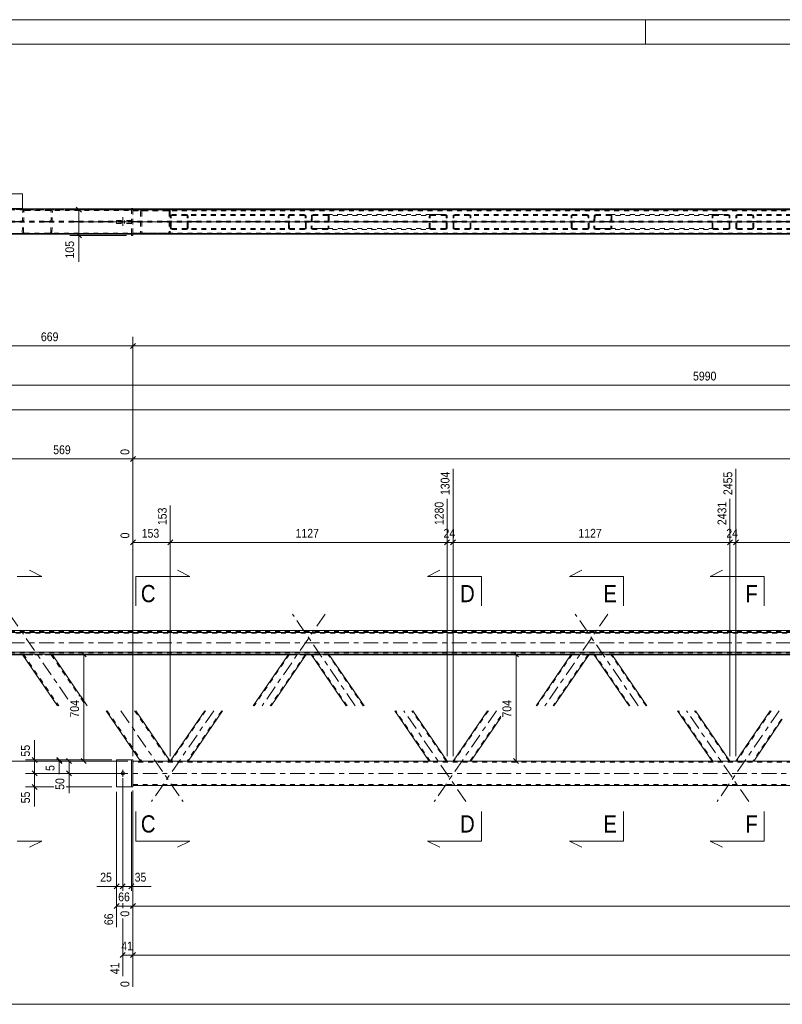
# Model space of a CAD drawing. Header units: millimetres. Extents: x 0 to 914, y 0 to 420.
# Tile 4 of 10: x 157 to 312, y 220 to 420. Entities that reach past the tile are written whole.
import ezdxf

# ---------------------------------------------------------------- set-up
doc = ezdxf.new("R2010")
doc.units = ezdxf.units.MM
for name, pattern in [('XKITLINE00', [0]), ('XKITLINE01', [4, 1, -1, 1, -1]), ('XKITLINE02', [4, 2, -2]), ('XKITLINE03', [6, 3, -1, 1, -1])]:
    doc.linetypes.add(name, pattern=pattern)
for name, color, linetype, lineweight in [('Arkusz rysunku', 3, 'Continuous', 0), ('Element', 2, 'Continuous', 0), ('Przekrój', 7, 'Continuous', 0), ('Wymiar', 4, 'Continuous', 0), ('Znak elementu', 2, 'Continuous', 0), ('Śruba', 3, 'Continuous', 0)]:
    doc.layers.add(name, color=color, linetype=linetype, lineweight=lineweight)
doc.styles.add('ARIAL', font='ARIAL.TTF')

msp = doc.modelspace()

# ---------------------------------------------------------------- linework, layer by layer
at = {"layer": 'Arkusz rysunku', "linetype": 'XKITLINE00', "lineweight": 0}
for p, q in [((914, 420), (0, 420)), ((284, 415), (284, 420)), ((909, 415), (5, 415))]:
    msp.add_line(p, q, dxfattribs=at)
at = {"layer": 'Element', "linetype": 'XKITLINE00', "lineweight": 0}
for p, q in [((146.58, 381.48), (744.78, 381.48)), ((179.32, 381.58), (179.62, 381.58)), ((179.32, 381.58), (179.32, 381.48)), ((179.62, 381.58), (179.62, 381.48)), ((146.58, 376.48), (744.78, 376.48)), ((146.58, 376.47), (744.78, 376.47)), ((744.78, 376.34), (146.58, 376.34)), ((146.58, 376.33), (744.78, 376.33)), ((179.32, 376.33), (179.32, 376.08)), ((179.32, 376.08), (179.62, 376.08)), ((179.62, 376.08), (179.62, 376.33)), ((146.58, 295.67), (744.78, 295.67)), ((146.58, 295.27), (744.78, 295.27)), ((146.58, 291.27), (744.78, 291.27)), ((728.69, 290.87), (146.58, 290.87)), ((146.58, 290.71), (157.2, 290.71)), ((164.28, 280.36), (157.1, 290.86)), ((157.1, 290.86), (157.13, 290.86)), ((157.13, 290.86), (157.23, 290.87)), ((157.23, 290.87), (157.39, 290.87)), ((157.39, 290.87), (157.57, 290.87)), ((162.66, 290.87), (162.85, 290.87)), ((162.85, 290.87), (163.01, 290.87)), ((163.01, 290.87), (163.11, 290.86)), ((163.11, 290.86), (163.15, 290.86)), ((163.25, 290.73), (163.15, 290.86)), ((168.99, 282.34), (163.25, 290.73)), ((163.25, 290.73), (163.25, 290.73)), ((211.22, 290.71), (163.25, 290.71)), ((211.3, 290.83), (204.13, 280.36)), ((214.93, 290.83), (207.76, 280.36)), ((211.3, 290.83), (211.33, 290.83)), ((211.33, 290.83), (211.41, 290.84)), ((211.41, 290.84), (211.53, 290.84)), ((211.53, 290.84), (211.67, 290.84)), ((211.67, 290.84), (214.57, 290.84)), ((214.57, 290.84), (214.71, 290.84)), ((214.71, 290.84), (214.83, 290.84)), ((214.83, 290.84), (214.91, 290.83)), ((215.98, 290.71), (214.85, 290.71)), ((214.91, 290.83), (214.93, 290.83)), ((223.06, 280.36), (215.9, 290.83)), ((215.9, 290.83), (215.92, 290.83)), ((215.92, 290.83), (216, 290.84)), ((216, 290.84), (216.12, 290.84)), ((216.12, 290.84), (216.25, 290.84)), ((216.25, 290.84), (219.16, 290.84)), ((219.16, 290.84), (219.3, 290.84)), ((219.3, 290.84), (219.42, 290.84)), ((219.42, 290.84), (219.5, 290.83)), ((219.5, 290.83), (219.53, 290.83)), ((226.7, 280.36), (219.53, 290.83)), ((268.78, 290.71), (219.61, 290.71)), ((268.86, 290.83), (261.7, 280.36)), ((272.5, 290.83), (265.33, 280.36)), ((268.86, 290.83), (268.89, 290.83)), ((268.89, 290.83), (268.97, 290.84)), ((268.97, 290.84), (269.09, 290.84)), ((269.09, 290.84), (269.23, 290.84)), ((269.23, 290.84), (272.14, 290.84)), ((272.14, 290.84), (272.28, 290.84)), ((272.28, 290.84), (272.4, 290.84)), ((272.4, 290.84), (272.47, 290.83)), ((273.54, 290.71), (272.42, 290.71)), ((272.47, 290.83), (272.5, 290.83)), ((280.63, 280.36), (273.46, 290.83)), ((273.46, 290.83), (273.49, 290.83)), ((273.49, 290.83), (273.56, 290.84)), ((273.56, 290.84), (273.68, 290.84)), ((273.68, 290.84), (273.82, 290.84)), ((273.82, 290.84), (276.73, 290.84)), ((276.73, 290.84), (276.87, 290.84)), ((276.87, 290.84), (276.99, 290.84)), ((276.99, 290.84), (277.07, 290.83)), ((277.07, 290.83), (277.1, 290.83)), ((284.26, 280.36), (277.1, 290.83)), ((326.35, 290.71), (277.18, 290.71)), ((170.34, 280.36), (169.02, 282.29)), ((181.18, 269.11), (174.16, 279.36)), ((187.24, 269.11), (180.22, 279.36)), ((194.25, 279.36), (187.24, 269.11)), ((197.88, 279.36), (190.87, 269.11)), ((239.96, 269.11), (232.94, 279.36)), ((243.59, 269.11), (236.58, 279.36)), ((251.82, 279.36), (244.8, 269.11)), ((297.52, 269.11), (290.51, 279.36)), ((301.16, 269.11), (294.14, 279.36)), ((309.38, 279.36), (302.37, 269.11)), ((254.5, 277.97), (248.44, 269.11)), ((311.82, 277.61), (306, 269.11)), ((176.32, 263.86), (176.32, 269.36)), ((176.32, 269.36), (179.32, 269.36)), ((179.32, 263.86), (179.32, 269.36)), ((179.32, 269.36), (179.62, 269.36)), ((179.62, 269.36), (179.62, 263.86)), ((181.18, 269.11), (179.62, 269.11)), ((187.09, 269.11), (181.18, 269.11)), ((187.2, 269.11), (187.09, 269.11)), ((187.23, 269.11), (187.2, 269.11)), ((704.12, 269.11), (187.23, 269.11)), ((179.32, 263.86), (176.32, 263.86)), ((179.62, 263.86), (179.32, 263.86)), ((179.62, 264.11), (711.73, 264.11))]:
    msp.add_line(p, q, dxfattribs=at)
at = {"layer": 'Element', "linetype": 'XKITLINE01', "lineweight": 0}
for p, q in [((146.58, 381.47), (744.78, 381.47)), ((744.78, 381.34), (146.58, 381.34)), ((146.58, 381.33), (744.78, 381.33)), ((157.1, 376.74), (157.19, 380.94)), ((157.23, 381.1), (157.19, 380.94)), ((157.34, 381.23), (157.23, 381.1)), ((157.5, 381.31), (157.34, 381.23)), ((157.34, 376.74), (157.43, 380.94)), ((157.43, 380.94), (157.45, 381.02)), ((157.45, 381.02), (157.5, 381.08)), ((157.68, 381.34), (157.5, 381.31)), ((157.5, 381.08), (157.58, 381.13)), ((157.58, 381.13), (157.68, 381.14)), ((162.77, 381.34), (157.68, 381.34)), ((186.75, 381.13), (157.68, 381.14)), ((157.68, 381.14), (162.77, 381.14)), ((186.75, 381.33), (162.77, 381.34)), ((162.96, 381.31), (162.77, 381.34)), ((162.77, 381.14), (162.86, 381.13)), ((162.86, 381.13), (162.94, 381.08)), ((162.91, 376.74), (163, 380.94)), ((162.94, 381.08), (162.99, 381.02)), ((163.11, 381.22), (162.96, 381.31)), ((162.99, 381.02), (163, 380.94)), ((163.21, 381.09), (163.11, 381.22)), ((163.15, 376.74), (163.25, 380.94)), ((163.25, 380.94), (163.21, 381.09)), ((179.32, 381.48), (179.32, 376.33)), ((179.62, 381.48), (179.62, 376.33)), ((179.62, 376.33), (179.62, 381.33)), ((179.62, 381.33), (711.73, 381.33)), ((179.62, 381.13), (711.73, 381.13)), ((181.18, 380.93), (181.21, 381.09)), ((181.18, 380.93), (181.18, 376.73)), ((181.44, 381.01), (181.42, 380.93)), ((181.42, 380.93), (181.42, 376.73)), ((181.49, 381.08), (181.44, 381.01)), ((181.48, 381.3), (181.66, 381.33)), ((181.57, 381.12), (181.49, 381.08)), ((181.66, 381.13), (181.57, 381.12)), ((186.75, 381.33), (186.94, 381.3)), ((186.84, 381.12), (186.75, 381.13)), ((186.92, 381.07), (186.84, 381.12)), ((186.98, 381.01), (186.92, 381.07)), ((186.99, 380.93), (186.98, 381.01)), ((186.99, 380.93), (186.99, 376.73)), ((187.2, 381.09), (187.24, 380.93)), ((187.24, 380.93), (187.23, 376.73)), ((146.58, 378.99), (744.78, 378.99)), ((146.58, 378.82), (744.78, 378.82)), ((179.32, 379.13), (176.32, 379.13)), ((176.32, 379.13), (176.32, 378.53)), ((179.32, 379.13), (179.32, 378.53)), ((187.24, 380.03), (187.26, 380.15)), ((187.24, 377.63), (187.24, 380.03)), ((187.26, 380.15), (187.34, 380.24)), ((187.34, 380.24), (187.46, 380.31)), ((187.43, 380.09), (187.42, 380.03)), ((187.42, 377.63), (187.42, 380.03)), ((187.47, 380.14), (187.43, 380.09)), ((187.46, 380.31), (187.6, 380.33)), ((187.53, 380.17), (187.47, 380.14)), ((187.6, 380.18), (187.53, 380.17)), ((214.51, 380.33), (187.6, 380.33)), ((214.51, 380.18), (187.6, 380.18)), ((190.51, 380.33), (190.65, 380.31)), ((190.58, 380.17), (190.51, 380.18)), ((190.64, 380.14), (190.58, 380.17)), ((190.67, 380.09), (190.64, 380.14)), ((190.65, 380.31), (190.76, 380.24)), ((190.69, 380.03), (190.67, 380.09)), ((190.69, 377.63), (190.69, 380.03)), ((190.76, 380.24), (190.84, 380.15)), ((190.84, 380.15), (190.87, 380.03)), ((190.87, 377.63), (190.87, 380.03)), ((211.27, 380.15), (211.24, 380.03)), ((211.3, 377.63), (211.24, 380.03)), ((211.35, 380.24), (211.27, 380.15)), ((211.46, 380.31), (211.35, 380.24)), ((211.43, 380.03), (211.44, 380.09)), ((211.48, 377.63), (211.43, 380.03)), ((211.44, 380.09), (211.48, 380.14)), ((211.6, 380.33), (211.46, 380.31)), ((211.48, 380.14), (211.54, 380.17)), ((211.54, 380.17), (211.6, 380.18)), ((214.65, 380.31), (214.51, 380.33)), ((214.51, 380.18), (214.58, 380.17)), ((214.58, 380.17), (214.64, 380.14)), ((214.64, 380.14), (214.68, 380.09)), ((214.77, 380.24), (214.65, 380.31)), ((214.68, 380.09), (214.7, 380.03)), ((214.75, 377.63), (214.7, 380.03)), ((214.85, 380.15), (214.77, 380.24)), ((214.88, 380.03), (214.85, 380.15)), ((214.93, 377.63), (214.88, 380.03)), ((215.95, 380.03), (215.9, 377.63)), ((215.98, 380.15), (215.95, 380.03)), ((216.06, 380.24), (215.98, 380.15)), ((216.18, 380.31), (216.06, 380.24)), ((216.13, 380.03), (216.08, 377.63)), ((216.13, 380.03), (216.15, 380.09)), ((216.15, 380.09), (216.19, 380.14)), ((216.32, 380.33), (216.18, 380.31)), ((216.19, 380.14), (216.25, 380.17)), ((216.25, 380.17), (216.32, 380.18)), ((216.32, 380.33), (219.23, 380.33)), ((216.32, 380.18), (240.32, 380.18)), ((216.32, 380.18), (219.22, 380.18)), ((219.22, 380.18), (219.29, 380.17)), ((219.23, 380.33), (243.23, 380.33)), ((219.37, 380.31), (219.23, 380.33)), ((219.29, 380.17), (219.35, 380.14)), ((219.35, 380.14), (219.39, 380.09)), ((219.4, 380.03), (219.35, 377.63)), ((219.48, 380.24), (219.37, 380.31)), ((219.39, 380.09), (219.4, 380.03)), ((219.56, 380.15), (219.48, 380.24)), ((219.58, 380.03), (219.53, 377.63)), ((219.58, 380.03), (219.56, 380.15)), ((239.96, 380.03), (239.99, 380.15)), ((239.96, 377.63), (239.96, 380.03)), ((239.99, 380.15), (240.06, 380.24)), ((240.06, 380.24), (240.18, 380.31)), ((240.15, 380.09), (240.14, 380.03)), ((240.14, 377.63), (240.14, 380.03)), ((240.19, 380.14), (240.15, 380.09)), ((240.18, 380.31), (240.32, 380.33)), ((240.25, 380.17), (240.19, 380.14)), ((240.32, 380.18), (240.25, 380.17)), ((240.32, 380.33), (243.23, 380.33)), ((240.32, 380.18), (243.23, 380.18)), ((243.23, 380.33), (243.37, 380.31)), ((243.3, 380.17), (243.23, 380.18)), ((243.36, 380.14), (243.3, 380.17)), ((243.4, 380.09), (243.36, 380.14)), ((243.37, 380.31), (243.49, 380.24)), ((243.41, 380.03), (243.4, 380.09)), ((243.41, 377.63), (243.41, 380.03)), ((243.49, 380.24), (243.57, 380.15)), ((243.57, 380.15), (243.59, 380.03)), ((243.59, 377.63), (243.59, 380.03)), ((244.8, 380.03), (244.83, 380.15)), ((244.8, 377.63), (244.8, 380.03)), ((244.83, 380.15), (244.91, 380.24)), ((244.91, 380.24), (245.03, 380.31)), ((245, 380.09), (244.98, 380.03)), ((244.98, 377.63), (244.98, 380.03)), ((245.04, 380.14), (245, 380.09)), ((245.03, 380.31), (245.16, 380.33)), ((245.09, 380.17), (245.04, 380.14)), ((245.16, 380.18), (245.09, 380.17)), ((272.08, 380.33), (245.16, 380.33)), ((272.08, 380.18), (245.16, 380.18)), ((248.07, 380.33), (248.21, 380.31)), ((248.14, 380.17), (248.07, 380.18)), ((248.2, 380.14), (248.14, 380.17)), ((248.24, 380.09), (248.2, 380.14)), ((248.21, 380.31), (248.33, 380.24)), ((248.25, 380.03), (248.24, 380.09)), ((248.25, 377.63), (248.25, 380.03)), ((248.33, 380.24), (248.41, 380.15)), ((248.41, 380.15), (248.44, 380.03)), ((248.44, 377.63), (248.44, 380.03)), ((268.84, 380.15), (268.81, 380.03)), ((268.86, 377.63), (268.81, 380.03)), ((268.91, 380.24), (268.84, 380.15)), ((269.03, 380.31), (268.91, 380.24)), ((268.99, 380.03), (269, 380.09)), ((269.04, 377.63), (268.99, 380.03)), ((269, 380.09), (269.04, 380.14)), ((269.17, 380.33), (269.03, 380.31)), ((269.04, 380.14), (269.1, 380.17)), ((269.1, 380.17), (269.17, 380.18)), ((272.22, 380.31), (272.08, 380.33)), ((272.08, 380.18), (272.15, 380.17)), ((272.15, 380.17), (272.21, 380.14)), ((272.21, 380.14), (272.25, 380.09)), ((272.33, 380.24), (272.22, 380.31)), ((272.25, 380.09), (272.26, 380.03)), ((272.32, 377.63), (272.26, 380.03)), ((272.42, 380.15), (272.33, 380.24)), ((272.45, 380.03), (272.42, 380.15)), ((272.5, 377.63), (272.45, 380.03)), ((273.51, 380.03), (273.46, 377.63)), ((273.54, 380.15), (273.51, 380.03)), ((273.63, 380.24), (273.54, 380.15)), ((273.74, 380.31), (273.63, 380.24)), ((273.7, 380.03), (273.64, 377.63)), ((273.7, 380.03), (273.71, 380.09)), ((273.71, 380.09), (273.75, 380.14)), ((273.88, 380.33), (273.74, 380.31)), ((273.75, 380.14), (273.81, 380.17)), ((273.81, 380.17), (273.88, 380.18)), ((273.88, 380.33), (276.79, 380.33)), ((273.88, 380.18), (297.89, 380.18)), ((273.88, 380.18), (276.79, 380.18)), ((276.79, 380.33), (300.8, 380.33)), ((276.93, 380.31), (276.79, 380.33)), ((276.79, 380.18), (276.86, 380.17)), ((276.86, 380.17), (276.92, 380.14)), ((276.92, 380.14), (276.96, 380.09)), ((276.97, 380.03), (276.92, 377.63)), ((277.05, 380.24), (276.93, 380.31)), ((276.96, 380.09), (276.97, 380.03)), ((277.12, 380.15), (277.05, 380.24)), ((277.15, 380.03), (277.1, 377.63)), ((277.15, 380.03), (277.12, 380.15)), ((297.52, 380.03), (297.55, 380.15)), ((297.52, 377.63), (297.52, 380.03)), ((297.55, 380.15), (297.63, 380.24)), ((297.63, 380.24), (297.75, 380.31)), ((297.72, 380.09), (297.71, 380.03)), ((297.71, 377.63), (297.71, 380.03)), ((297.76, 380.14), (297.72, 380.09)), ((297.75, 380.31), (297.89, 380.33)), ((297.82, 380.17), (297.76, 380.14)), ((297.89, 380.18), (297.82, 380.17)), ((297.89, 380.33), (300.8, 380.33)), ((297.89, 380.18), (300.8, 380.18)), ((300.8, 380.33), (300.93, 380.31)), ((300.87, 380.17), (300.8, 380.18)), ((300.92, 380.14), (300.87, 380.17)), ((300.96, 380.09), (300.92, 380.14)), ((300.93, 380.31), (301.05, 380.24)), ((300.98, 380.03), (300.96, 380.09)), ((300.98, 377.63), (300.98, 380.03)), ((301.05, 380.24), (301.13, 380.15)), ((301.13, 380.15), (301.16, 380.03)), ((301.16, 377.63), (301.16, 380.03)), ((302.37, 380.03), (302.39, 380.15)), ((302.37, 377.63), (302.37, 380.03)), ((302.39, 380.15), (302.47, 380.24)), ((302.47, 380.24), (302.59, 380.31)), ((302.56, 380.09), (302.55, 380.03)), ((302.55, 377.63), (302.55, 380.03)), ((302.6, 380.14), (302.56, 380.09)), ((302.59, 380.31), (302.73, 380.33)), ((302.66, 380.17), (302.6, 380.14)), ((302.73, 380.18), (302.66, 380.17)), ((329.64, 380.33), (302.73, 380.33)), ((329.64, 380.18), (302.73, 380.18)), ((305.64, 380.33), (305.78, 380.31)), ((305.71, 380.17), (305.64, 380.18)), ((305.77, 380.14), (305.71, 380.17)), ((305.81, 380.09), (305.77, 380.14)), ((305.78, 380.31), (305.9, 380.24)), ((305.82, 380.03), (305.81, 380.09)), ((305.82, 377.63), (305.82, 380.03)), ((305.9, 380.24), (305.97, 380.15)), ((305.97, 380.15), (306, 380.03)), ((306, 377.63), (306, 380.03)), ((157.13, 376.59), (157.1, 376.74)), ((157.36, 376.67), (157.34, 376.74)), ((162.91, 376.74), (162.89, 376.66)), ((163.11, 376.59), (163.15, 376.74)), ((179.32, 378.53), (176.32, 378.53)), ((179.32, 378.74), (179.32, 378.53)), ((187.26, 377.52), (187.24, 377.63)), ((187.34, 377.42), (187.26, 377.52)), ((187.46, 377.36), (187.34, 377.42)), ((187.42, 377.63), (187.43, 377.57)), ((187.43, 377.57), (187.47, 377.53)), ((187.6, 377.33), (187.46, 377.36)), ((187.47, 377.53), (187.53, 377.49)), ((187.53, 377.49), (187.6, 377.48)), ((214.57, 377.48), (187.6, 377.48)), ((214.57, 377.33), (187.6, 377.33)), ((190.51, 377.48), (190.58, 377.49)), ((190.65, 377.36), (190.51, 377.33)), ((190.58, 377.49), (190.64, 377.53)), ((190.64, 377.53), (190.67, 377.57)), ((190.76, 377.42), (190.65, 377.36)), ((190.67, 377.57), (190.69, 377.63)), ((190.84, 377.52), (190.76, 377.42)), ((190.87, 377.63), (190.84, 377.52)), ((211.3, 377.63), (211.33, 377.52)), ((211.33, 377.52), (211.41, 377.42)), ((211.41, 377.42), (211.53, 377.36)), ((211.49, 377.57), (211.48, 377.63)), ((211.53, 377.53), (211.49, 377.57)), ((211.59, 377.49), (211.53, 377.53)), ((211.53, 377.36), (211.67, 377.33)), ((211.66, 377.48), (211.59, 377.49)), ((214.64, 377.49), (214.57, 377.48)), ((214.57, 377.33), (214.71, 377.36)), ((214.7, 377.53), (214.64, 377.49)), ((214.74, 377.57), (214.7, 377.53)), ((214.71, 377.36), (214.83, 377.42)), ((214.75, 377.63), (214.74, 377.57)), ((214.83, 377.42), (214.91, 377.52)), ((214.91, 377.52), (214.93, 377.63)), ((215.9, 377.63), (215.92, 377.52)), ((215.92, 377.52), (216, 377.42)), ((216, 377.42), (216.12, 377.36)), ((216.09, 377.58), (216.08, 377.63)), ((216.13, 377.53), (216.09, 377.58)), ((216.12, 377.36), (216.25, 377.33)), ((216.19, 377.49), (216.13, 377.53)), ((216.26, 377.48), (216.19, 377.49)), ((219.16, 377.33), (216.25, 377.33)), ((240.32, 377.48), (216.26, 377.48)), ((216.26, 377.48), (219.17, 377.48)), ((219.16, 377.33), (219.3, 377.36)), ((243.23, 377.33), (219.16, 377.33)), ((219.23, 377.49), (219.17, 377.48)), ((219.29, 377.53), (219.23, 377.49)), ((219.34, 377.58), (219.29, 377.53)), ((219.3, 377.36), (219.42, 377.42)), ((219.35, 377.63), (219.34, 377.58)), ((219.42, 377.42), (219.5, 377.52)), ((219.5, 377.52), (219.53, 377.63)), ((239.99, 377.52), (239.96, 377.63)), ((240.06, 377.42), (239.99, 377.52)), ((240.18, 377.36), (240.06, 377.42)), ((240.14, 377.63), (240.15, 377.57)), ((240.15, 377.57), (240.19, 377.53)), ((240.32, 377.33), (240.18, 377.36)), ((240.19, 377.53), (240.25, 377.49)), ((240.25, 377.49), (240.32, 377.48)), ((243.23, 377.48), (240.32, 377.48)), ((240.32, 377.33), (243.23, 377.33)), ((243.23, 377.48), (243.3, 377.49)), ((243.37, 377.36), (243.23, 377.33)), ((243.3, 377.49), (243.36, 377.53)), ((243.36, 377.53), (243.4, 377.57)), ((243.49, 377.42), (243.37, 377.36)), ((243.4, 377.57), (243.41, 377.63)), ((243.57, 377.52), (243.49, 377.42)), ((243.59, 377.63), (243.57, 377.52)), ((244.83, 377.52), (244.8, 377.63)), ((244.91, 377.42), (244.83, 377.52)), ((245.03, 377.36), (244.91, 377.42)), ((244.98, 377.63), (245, 377.57)), ((245, 377.57), (245.04, 377.53)), ((245.16, 377.33), (245.03, 377.36)), ((245.04, 377.53), (245.09, 377.49)), ((245.09, 377.49), (245.16, 377.48)), ((272.14, 377.48), (245.16, 377.48)), ((272.14, 377.33), (245.16, 377.33)), ((248.07, 377.48), (248.14, 377.49)), ((248.21, 377.36), (248.07, 377.33)), ((248.14, 377.49), (248.2, 377.53)), ((248.2, 377.53), (248.24, 377.57)), ((248.33, 377.42), (248.21, 377.36)), ((248.24, 377.57), (248.25, 377.63)), ((248.41, 377.52), (248.33, 377.42)), ((248.44, 377.63), (248.41, 377.52)), ((268.86, 377.63), (268.89, 377.52)), ((268.89, 377.52), (268.97, 377.42)), ((268.97, 377.42), (269.09, 377.36)), ((269.06, 377.57), (269.04, 377.63)), ((269.1, 377.53), (269.06, 377.57)), ((269.09, 377.36), (269.23, 377.33)), ((269.16, 377.49), (269.1, 377.53)), ((269.23, 377.48), (269.16, 377.49)), ((272.21, 377.49), (272.14, 377.48)), ((272.14, 377.33), (272.28, 377.36)), ((272.26, 377.53), (272.21, 377.49)), ((272.3, 377.57), (272.26, 377.53)), ((272.28, 377.36), (272.4, 377.42)), ((272.32, 377.63), (272.3, 377.57)), ((272.4, 377.42), (272.47, 377.52)), ((272.47, 377.52), (272.5, 377.63)), ((273.46, 377.63), (273.49, 377.52)), ((273.49, 377.52), (273.56, 377.42)), ((273.56, 377.42), (273.68, 377.36)), ((273.66, 377.58), (273.64, 377.63)), ((273.7, 377.53), (273.66, 377.58)), ((273.68, 377.36), (273.82, 377.33)), ((273.75, 377.49), (273.7, 377.53)), ((273.82, 377.48), (273.75, 377.49)), ((297.89, 377.48), (273.82, 377.48)), ((273.82, 377.48), (276.73, 377.48)), ((276.73, 377.33), (273.82, 377.33)), ((276.8, 377.49), (276.73, 377.48)), ((276.73, 377.33), (276.87, 377.36)), ((300.8, 377.33), (276.73, 377.33)), ((276.86, 377.53), (276.8, 377.49)), ((276.9, 377.58), (276.86, 377.53)), ((276.87, 377.36), (276.99, 377.42)), ((276.92, 377.63), (276.9, 377.58)), ((276.99, 377.42), (277.07, 377.52)), ((277.07, 377.52), (277.1, 377.63)), ((297.55, 377.52), (297.52, 377.63)), ((297.63, 377.42), (297.55, 377.52)), ((297.75, 377.36), (297.63, 377.42)), ((297.71, 377.63), (297.72, 377.57)), ((297.72, 377.57), (297.76, 377.53)), ((297.89, 377.33), (297.75, 377.36)), ((297.76, 377.53), (297.82, 377.49)), ((297.82, 377.49), (297.89, 377.48)), ((300.8, 377.48), (297.89, 377.48)), ((297.89, 377.33), (300.8, 377.33)), ((300.8, 377.48), (300.87, 377.49)), ((300.93, 377.36), (300.8, 377.33)), ((300.87, 377.49), (300.92, 377.53)), ((300.92, 377.53), (300.96, 377.57)), ((301.05, 377.42), (300.93, 377.36)), ((300.96, 377.57), (300.98, 377.63)), ((301.13, 377.52), (301.05, 377.42)), ((301.16, 377.63), (301.13, 377.52)), ((302.39, 377.52), (302.37, 377.63)), ((302.47, 377.42), (302.39, 377.52)), ((302.59, 377.36), (302.47, 377.42)), ((302.55, 377.63), (302.56, 377.57)), ((302.56, 377.57), (302.6, 377.53)), ((302.73, 377.33), (302.59, 377.36)), ((302.6, 377.53), (302.66, 377.49)), ((302.66, 377.49), (302.73, 377.48)), ((329.7, 377.48), (302.73, 377.48)), ((329.71, 377.33), (302.73, 377.33)), ((305.64, 377.48), (305.71, 377.49)), ((305.78, 377.36), (305.64, 377.33)), ((305.71, 377.49), (305.77, 377.53)), ((305.77, 377.53), (305.81, 377.57)), ((305.9, 377.42), (305.78, 377.36)), ((305.81, 377.57), (305.82, 377.63)), ((305.97, 377.52), (305.9, 377.42)), ((306, 377.63), (305.97, 377.52)), ((157.21, 376.48), (157.13, 376.59)), ((157.23, 376.46), (157.21, 376.48)), ((157.23, 376.46), (157.39, 376.37)), ((157.41, 376.6), (157.36, 376.67)), ((157.39, 376.37), (157.57, 376.34)), ((157.48, 376.56), (157.41, 376.6)), ((157.58, 376.54), (157.48, 376.56)), ((157.57, 376.34), (186.75, 376.33)), ((157.58, 376.54), (186.75, 376.53)), ((162.66, 376.34), (162.68, 376.34)), ((162.76, 376.56), (162.67, 376.54)), ((162.68, 376.34), (162.85, 376.37)), ((162.84, 376.6), (162.76, 376.56)), ((162.89, 376.66), (162.84, 376.6)), ((162.85, 376.37), (163.01, 376.46)), ((163.01, 376.46), (163.03, 376.48)), ((163.03, 376.48), (163.11, 376.59)), ((711.73, 376.53), (179.62, 376.53)), ((711.73, 376.33), (179.62, 376.33)), ((181.21, 376.58), (181.18, 376.73)), ((181.42, 376.73), (181.44, 376.66)), ((181.44, 376.66), (181.49, 376.59)), ((181.66, 376.33), (181.47, 376.36)), ((181.49, 376.59), (181.57, 376.55)), ((181.57, 376.55), (181.66, 376.53)), ((186.75, 376.53), (186.84, 376.55)), ((186.82, 376.34), (186.75, 376.33)), ((186.94, 376.36), (186.82, 376.34)), ((186.84, 376.55), (186.92, 376.59)), ((186.92, 376.59), (186.97, 376.66)), ((186.97, 376.66), (186.99, 376.73)), ((187.23, 376.73), (187.2, 376.58)), ((146.58, 295.51), (744.78, 295.51)), ((744.78, 295.17), (146.58, 295.17)), ((744.78, 295.11), (146.58, 295.11)), ((146.58, 291.21), (744.78, 291.21)), ((146.58, 291.11), (744.78, 291.11)), ((157.1, 290.86), (157.19, 290.73)), ((157.19, 290.73), (157.23, 290.72)), ((163.25, 290.71), (157.2, 290.71)), ((157.34, 290.72), (157.23, 290.72)), ((157.23, 290.72), (157.23, 290.72)), ((157.34, 290.86), (164.52, 280.36)), ((157.43, 290.73), (157.34, 290.86)), ((157.34, 290.86), (157.36, 290.86)), ((157.5, 290.71), (157.34, 290.72)), ((157.36, 290.86), (157.39, 290.86)), ((157.39, 290.86), (157.41, 290.86)), ((157.48, 290.86), (157.41, 290.86)), ((157.43, 290.73), (157.45, 290.72)), ((157.45, 290.72), (157.49, 290.72)), ((157.58, 290.86), (157.48, 290.86)), ((157.49, 290.72), (157.5, 290.72)), ((157.5, 290.72), (157.58, 290.72)), ((157.68, 290.71), (157.5, 290.71)), ((157.57, 290.87), (162.66, 290.87)), ((157.58, 290.86), (162.67, 290.86)), ((157.58, 290.72), (157.68, 290.72)), ((157.68, 290.72), (162.77, 290.72)), ((157.68, 290.71), (162.77, 290.71)), ((162.76, 290.86), (162.67, 290.86)), ((162.84, 290.86), (162.76, 290.86)), ((162.77, 290.72), (162.86, 290.72)), ((162.96, 290.71), (162.77, 290.71)), ((162.84, 290.86), (162.85, 290.86)), ((162.85, 290.86), (162.89, 290.86)), ((162.86, 290.72), (162.94, 290.72)), ((162.89, 290.86), (162.91, 290.86)), ((163, 290.73), (162.91, 290.86)), ((162.94, 290.72), (162.95, 290.72)), ((162.95, 290.72), (162.99, 290.72)), ((163.11, 290.72), (162.96, 290.71)), ((162.99, 290.72), (163, 290.73)), ((163, 290.73), (168.75, 282.34)), ((163.21, 290.72), (163.11, 290.72)), ((163.21, 290.72), (163.25, 290.73)), ((211.48, 290.83), (204.31, 280.36)), ((214.75, 290.83), (207.58, 280.36)), ((214.85, 290.71), (211.22, 290.71)), ((211.27, 290.75), (211.24, 290.75)), ((211.35, 290.75), (211.27, 290.75)), ((211.46, 290.75), (211.35, 290.75)), ((211.43, 290.75), (211.44, 290.75)), ((211.44, 290.75), (211.47, 290.75)), ((211.6, 290.74), (211.46, 290.75)), ((211.47, 290.75), (211.48, 290.75)), ((211.48, 290.83), (211.49, 290.83)), ((211.48, 290.75), (211.54, 290.75)), ((211.49, 290.83), (211.52, 290.83)), ((211.52, 290.83), (211.53, 290.83)), ((211.59, 290.83), (211.53, 290.83)), ((211.54, 290.75), (211.6, 290.75)), ((211.66, 290.83), (211.59, 290.83)), ((211.6, 290.75), (214.51, 290.75)), ((211.6, 290.74), (214.51, 290.74)), ((211.66, 290.83), (214.57, 290.83)), ((214.51, 290.75), (214.58, 290.75)), ((214.65, 290.75), (214.51, 290.74)), ((214.64, 290.83), (214.57, 290.83)), ((214.58, 290.75), (214.64, 290.75)), ((214.7, 290.83), (214.64, 290.83)), ((214.64, 290.75), (214.65, 290.75)), ((214.65, 290.75), (214.68, 290.75)), ((214.65, 290.75), (214.69, 290.75)), ((214.68, 290.75), (214.7, 290.75)), ((214.69, 290.75), (214.77, 290.75)), ((214.7, 290.83), (214.71, 290.83)), ((214.71, 290.83), (214.74, 290.83)), ((214.74, 290.83), (214.75, 290.83)), ((214.85, 290.75), (214.77, 290.75)), ((214.88, 290.75), (214.85, 290.75)), ((215.9, 290.83), (215.95, 290.75)), ((215.98, 290.75), (215.95, 290.75)), ((216.06, 290.75), (215.98, 290.75)), ((219.61, 290.71), (215.98, 290.71)), ((216.18, 290.75), (216.06, 290.75)), ((216.13, 290.75), (216.08, 290.83)), ((216.08, 290.83), (216.09, 290.83)), ((216.09, 290.83), (216.12, 290.83)), ((216.12, 290.83), (216.13, 290.83)), ((216.19, 290.83), (216.13, 290.83)), ((223.25, 280.36), (216.13, 290.75)), ((216.13, 290.75), (216.15, 290.75)), ((216.15, 290.75), (216.17, 290.75)), ((216.17, 290.75), (216.19, 290.75)), ((216.32, 290.74), (216.18, 290.75)), ((216.26, 290.83), (216.19, 290.83)), ((216.19, 290.75), (216.25, 290.75)), ((216.25, 290.75), (216.32, 290.75)), ((216.26, 290.83), (219.17, 290.83)), ((216.32, 290.75), (219.22, 290.75)), ((216.32, 290.74), (219.23, 290.74)), ((219.23, 290.83), (219.17, 290.83)), ((219.22, 290.75), (219.29, 290.75)), ((219.29, 290.83), (219.23, 290.83)), ((219.37, 290.75), (219.23, 290.74)), ((219.29, 290.83), (219.31, 290.83)), ((219.29, 290.75), (219.35, 290.75)), ((219.31, 290.83), (219.34, 290.83)), ((219.34, 290.83), (219.35, 290.83)), ((219.4, 290.75), (219.35, 290.83)), ((219.35, 290.75), (219.36, 290.75)), ((219.36, 290.75), (219.39, 290.75)), ((219.37, 290.75), (219.41, 290.75)), ((219.39, 290.75), (219.4, 290.75)), ((226.52, 280.36), (219.4, 290.75)), ((219.41, 290.75), (219.48, 290.75)), ((219.56, 290.75), (219.48, 290.75)), ((219.53, 290.83), (219.58, 290.75)), ((219.58, 290.75), (219.56, 290.75)), ((269.04, 290.83), (261.88, 280.36)), ((272.32, 290.83), (265.15, 280.36)), ((272.42, 290.71), (268.78, 290.71)), ((268.84, 290.75), (268.81, 290.75)), ((268.91, 290.75), (268.84, 290.75)), ((269.03, 290.75), (268.91, 290.75)), ((268.99, 290.75), (269, 290.75)), ((269, 290.75), (269.03, 290.75)), ((269.03, 290.75), (269.04, 290.75)), ((269.17, 290.74), (269.03, 290.75)), ((269.04, 290.83), (269.06, 290.83)), ((269.04, 290.75), (269.1, 290.75)), ((269.06, 290.83), (269.09, 290.83)), ((269.09, 290.83), (269.1, 290.83)), ((269.16, 290.83), (269.1, 290.83)), ((269.1, 290.75), (269.17, 290.75)), ((269.23, 290.83), (269.16, 290.83)), ((269.17, 290.75), (272.08, 290.75)), ((269.17, 290.74), (272.08, 290.74)), ((269.23, 290.83), (272.14, 290.83)), ((272.08, 290.75), (272.15, 290.75)), ((272.22, 290.75), (272.08, 290.74)), ((272.21, 290.83), (272.14, 290.83)), ((272.15, 290.75), (272.21, 290.75)), ((272.26, 290.83), (272.21, 290.83)), ((272.21, 290.75), (272.22, 290.75)), ((272.22, 290.75), (272.25, 290.75)), ((272.22, 290.75), (272.26, 290.75)), ((272.25, 290.75), (272.26, 290.75)), ((272.26, 290.83), (272.27, 290.83)), ((272.26, 290.75), (272.33, 290.75)), ((272.27, 290.83), (272.3, 290.83)), ((272.3, 290.83), (272.32, 290.83)), ((272.42, 290.75), (272.33, 290.75)), ((272.45, 290.75), (272.42, 290.75)), ((273.46, 290.83), (273.51, 290.75)), ((273.54, 290.75), (273.51, 290.75)), ((273.63, 290.75), (273.54, 290.75)), ((277.18, 290.71), (273.54, 290.71)), ((273.74, 290.75), (273.63, 290.75)), ((273.7, 290.75), (273.64, 290.83)), ((273.64, 290.83), (273.66, 290.83)), ((273.66, 290.83), (273.69, 290.83)), ((273.69, 290.83), (273.7, 290.83)), ((273.75, 290.83), (273.7, 290.83)), ((280.81, 280.36), (273.7, 290.75)), ((273.7, 290.75), (273.71, 290.75)), ((273.71, 290.75), (273.74, 290.75)), ((273.74, 290.75), (273.75, 290.75)), ((273.88, 290.74), (273.74, 290.75)), ((273.82, 290.83), (273.75, 290.83)), ((273.75, 290.75), (273.81, 290.75)), ((273.81, 290.75), (273.88, 290.75)), ((273.82, 290.83), (276.73, 290.83)), ((273.88, 290.75), (276.79, 290.75)), ((273.88, 290.74), (276.79, 290.74)), ((276.8, 290.83), (276.73, 290.83)), ((276.79, 290.75), (276.86, 290.75)), ((276.93, 290.75), (276.79, 290.74)), ((276.86, 290.83), (276.8, 290.83)), ((276.86, 290.83), (276.87, 290.83)), ((276.86, 290.75), (276.92, 290.75)), ((276.87, 290.83), (276.9, 290.83)), ((276.9, 290.83), (276.92, 290.83)), ((276.97, 290.75), (276.92, 290.83)), ((276.92, 290.75), (276.93, 290.75)), ((276.93, 290.75), (276.96, 290.75)), ((276.93, 290.75), (276.97, 290.75)), ((276.96, 290.75), (276.97, 290.75)), ((284.08, 280.36), (276.97, 290.75)), ((276.97, 290.75), (277.05, 290.75)), ((277.12, 290.75), (277.05, 290.75)), ((277.1, 290.83), (277.15, 290.75)), ((277.15, 290.75), (277.12, 290.75)), ((169.02, 281.94), (170.1, 280.36)), ((174.4, 279.36), (181.42, 269.11)), ((179.98, 279.36), (186.99, 269.11)), ((194.43, 279.36), (187.42, 269.11)), ((197.7, 279.36), (190.69, 269.11)), ((240.14, 269.11), (233.13, 279.36)), ((243.41, 269.11), (236.4, 279.36)), ((252, 279.36), (244.98, 269.11)), ((297.71, 269.11), (290.69, 279.36)), ((300.98, 269.11), (293.96, 279.36)), ((309.56, 279.36), (302.55, 269.11)), ((254.5, 278.23), (248.25, 269.11)), ((311.64, 277.61), (305.82, 269.11)), ((179.32, 269.36), (179.32, 263.86)), ((179.62, 269.11), (179.62, 264.11)), ((711.73, 268.91), (179.62, 268.91)), ((187.23, 269.11), (181.18, 269.11)), ((181.18, 269.11), (181.18, 269.11)), ((181.42, 269.11), (181.42, 269.11)), ((186.75, 269.11), (186.75, 269.11)), ((186.97, 269.11), (186.94, 269.11)), ((186.94, 269.11), (186.98, 269.11)), ((186.94, 269.11), (186.94, 269.11)), ((187.09, 269.11), (186.94, 269.11)), ((186.97, 269.11), (186.99, 269.11)), ((186.98, 269.11), (186.99, 269.11)), ((186.99, 269.11), (186.99, 269.11)), ((187.23, 269.11), (187.24, 269.11)), ((187.24, 269.11), (187.23, 269.11)), ((190.87, 269.11), (187.24, 269.11)), ((187.24, 269.11), (187.24, 269.11)), ((243.59, 269.11), (239.96, 269.11)), ((248.44, 269.11), (244.8, 269.11)), ((301.16, 269.11), (297.52, 269.11)), ((306, 269.11), (302.37, 269.11)), ((179.62, 264.31), (711.73, 264.31))]:
    msp.add_line(p, q, dxfattribs=at)
at = {"layer": 'Element', "linetype": 'XKITLINE03', "lineweight": 0}
for p, q in [((136.58, 378.91), (754.78, 378.91)), ((154.52, 378.84), (189.85, 378.83)), ((169.62, 378.83), (721.73, 378.83)), ((218.74, 378.83), (183.41, 378.83)), ((247.42, 378.83), (212.09, 378.83)), ((276.3, 378.83), (240.97, 378.83)), ((304.99, 378.83), (269.66, 378.83)), ((333.87, 378.83), (298.54, 378.83)), ((154.52, 299.04), (166.5, 281.54)), ((218.74, 299.04), (205.95, 280.36)), ((224.88, 280.36), (212.09, 299.04)), ((276.3, 299.04), (263.51, 280.36)), ((282.45, 280.36), (269.66, 299.04)), ((136.58, 293.19), (754.78, 293.19)), ((177.19, 279.36), (189.85, 260.85)), ((196.07, 279.36), (183.41, 260.85)), ((247.42, 260.85), (234.76, 279.36)), ((253.63, 279.36), (240.97, 260.85)), ((304.99, 260.85), (292.33, 279.36)), ((311.2, 279.36), (298.54, 260.85)), ((169.62, 266.61), (721.73, 266.61))]:
    msp.add_line(p, q, dxfattribs=at)
at = {"layer": 'Element', "linetype": 'XKITLINE01', "lineweight": 0}
for centre, start, end in [((181.61, 380.87), 107.3795, 151.6417), ((186.8, 380.87), 28.3163, 72.5785), ((181.61, 376.8), 208.3163, 252.5785), ((186.8, 376.79), 287.3795, 331.6417)]:
    msp.add_arc(centre, 0.451, start, end, dxfattribs=at)
at = {"layer": 'Przekrój', "linetype": 'XKITLINE00', "lineweight": 0}
for p, q in [((156.09, 306.7), (161.09, 306.7)), ((161.09, 306.7), (158.59, 307.95)), ((180.24, 306.7), (180.24, 300.7)), ((180.24, 306.7), (186.24, 306.7)), ((186.24, 306.7), (191.24, 306.7)), ((191.24, 306.7), (188.74, 307.95)), ((239.59, 306.7), (242.09, 307.95)), ((244.59, 306.7), (239.59, 306.7)), ((250.59, 306.7), (244.59, 306.7)), ((250.59, 306.7), (250.59, 300.7)), ((268.5, 306.7), (271, 307.95)), ((273.5, 306.7), (268.5, 306.7)), ((279.5, 306.7), (273.5, 306.7)), ((279.5, 306.7), (279.5, 300.7)), ((297.16, 306.7), (299.66, 307.95)), ((302.16, 306.7), (297.16, 306.7)), ((308.16, 306.7), (302.16, 306.7)), ((308.16, 306.7), (308.16, 300.7)), ((180.24, 252.82), (180.24, 258.82)), ((250.59, 252.82), (250.59, 258.82)), ((279.5, 252.82), (279.5, 258.82)), ((308.16, 252.82), (308.16, 258.82)), ((156.09, 252.82), (161.09, 252.82)), ((161.09, 252.82), (158.59, 251.57)), ((180.24, 252.82), (186.24, 252.82)), ((186.24, 252.82), (191.24, 252.82)), ((191.24, 252.82), (188.74, 251.57)), ((239.59, 252.82), (242.09, 251.57)), ((244.59, 252.82), (239.59, 252.82)), ((250.59, 252.82), (244.59, 252.82)), ((268.5, 252.82), (271, 251.57)), ((273.5, 252.82), (268.5, 252.82)), ((279.5, 252.82), (273.5, 252.82)), ((297.16, 252.82), (299.66, 251.57)), ((302.16, 252.82), (297.16, 252.82)), ((308.16, 252.82), (302.16, 252.82))]:
    msp.add_line(p, q, dxfattribs=at)
at = {"layer": 'Wymiar', "linetype": 'XKITLINE00', "lineweight": 0}
for p, q in [((178.62, 381.33), (166.76, 381.33)), ((168.11, 381.84), (169.13, 380.82)), ((168.62, 376.08), (168.62, 381.33)), ((178.32, 376.08), (166.76, 376.08)), ((168.11, 376.59), (169.13, 375.57)), ((168.62, 376.08), (168.62, 370.73)), ((168.62, 376.08), (168.62, 370.73)), ((179.62, 270.11), (179.62, 355.47)), ((179.62, 270.11), (179.62, 355.47)), ((146.18, 353.61), (179.62, 353.61)), ((180.13, 354.12), (179.11, 353.1)), ((180.13, 354.12), (179.11, 353.1)), ((179.62, 353.61), (711.73, 353.61)), ((146.58, 345.61), (446.07, 345.61)), ((151.18, 340.61), (744.78, 340.61)), ((179.62, 270.11), (179.62, 332.76)), ((179.62, 270.11), (179.62, 332.76)), ((180.13, 331.12), (179.11, 330.1)), ((180.13, 331.12), (179.11, 330.1)), ((151.18, 330.61), (179.62, 330.61)), ((179.62, 330.61), (740.18, 330.61)), ((244.8, 270.11), (244.8, 328.59)), ((244.8, 316.73), (244.8, 328.59)), ((302.37, 270.11), (302.37, 328.59)), ((302.37, 316.73), (302.37, 328.59)), ((187.23, 270.11), (187.23, 321.13)), ((187.23, 270.11), (187.23, 321.13)), ((243.59, 316.73), (243.59, 322.47)), ((243.59, 270.11), (243.59, 322.47)), ((301.16, 316.73), (301.16, 322.47)), ((301.16, 270.11), (301.16, 322.47)), ((179.62, 270.11), (179.62, 315.76)), ((180.13, 314.12), (179.11, 313.1)), ((179.62, 313.61), (187.23, 313.61)), ((187.74, 314.12), (186.73, 313.1)), ((187.74, 314.12), (186.73, 313.1)), ((187.23, 313.61), (243.59, 313.61)), ((244.1, 314.12), (243.08, 313.1)), ((244.1, 314.12), (243.08, 313.1)), ((243.59, 270.11), (243.59, 314.21)), ((243.59, 313.61), (244.8, 313.61)), ((245.31, 314.12), (244.29, 313.1)), ((245.31, 314.12), (244.29, 313.1)), ((244.8, 270.11), (244.8, 314.21)), ((244.8, 313.61), (301.16, 313.61)), ((301.67, 314.12), (300.65, 313.1)), ((301.67, 314.12), (300.65, 313.1)), ((301.16, 270.11), (301.16, 314.21)), ((301.16, 313.61), (302.37, 313.61)), ((302.88, 314.12), (301.86, 313.1)), ((302.88, 314.12), (301.86, 313.1)), ((302.37, 270.11), (302.37, 314.21)), ((302.37, 313.61), (358.73, 313.61)), ((162.15, 290.87), (150.76, 290.87)), ((218.53, 290.84), (167.76, 290.84)), ((169.11, 291.35), (170.13, 290.33)), ((169.62, 269.11), (169.62, 290.84)), ((276.09, 290.84), (255.76, 290.84)), ((257.11, 291.35), (258.13, 290.33)), ((257.62, 269.11), (257.62, 290.84)), ((159.62, 269.36), (159.62, 273.38)), ((159.62, 269.36), (159.62, 273.38)), ((178.62, 269.11), (150.76, 269.11)), ((175.32, 269.36), (157.76, 269.36)), ((159.11, 269.87), (160.13, 268.85)), ((159.62, 266.61), (159.62, 269.36)), ((175.32, 269.36), (162.76, 269.36)), ((178.62, 269.11), (162.76, 269.11)), ((164.11, 269.87), (165.13, 268.85)), ((164.11, 269.62), (165.13, 268.6)), ((164.62, 269.11), (164.62, 269.36)), ((164.62, 269.11), (164.62, 266.42)), ((164.62, 269.11), (164.62, 266.42)), ((178.62, 269.11), (164.76, 269.11)), ((166.11, 269.62), (167.13, 268.6)), ((166.62, 266.61), (166.62, 269.11)), ((178.62, 269.11), (167.76, 269.11)), ((169.11, 269.62), (170.13, 268.6)), ((267.87, 269.11), (255.76, 269.11)), ((257.11, 269.62), (258.13, 268.6)), ((176.57, 266.61), (157.76, 266.61)), ((176.57, 266.61), (157.76, 266.61)), ((159.11, 267.12), (160.13, 266.1)), ((159.11, 267.12), (160.13, 266.1)), ((159.62, 263.86), (159.62, 266.61)), ((176.57, 266.61), (164.76, 266.61)), ((166.11, 267.12), (167.13, 266.1)), ((166.62, 266.61), (166.62, 262.59)), ((166.62, 266.61), (166.62, 262.59)), ((177.57, 265.61), (177.57, 242.73)), ((177.57, 265.61), (177.57, 242.73)), ((177.57, 265.61), (177.57, 242.73)), ((163.5, 263.86), (157.76, 263.86)), ((159.11, 264.37), (160.13, 263.35)), ((159.62, 263.86), (159.62, 259.84)), ((159.62, 263.86), (159.62, 259.84)), ((175.32, 263.86), (166.02, 263.86)), ((176.32, 262.86), (176.32, 242.73)), ((176.32, 262.86), (176.32, 235.32)), ((179.32, 262.86), (179.32, 242.73)), ((179.62, 263.11), (179.62, 242.73)), ((179.62, 263.11), (179.62, 242.73)), ((179.62, 263.11), (179.62, 242.73)), ((179.62, 263.11), (179.62, 237.45)), ((176.32, 243.61), (172.3, 243.61)), ((176.32, 243.61), (172.3, 243.61)), ((176.83, 244.12), (175.81, 243.1)), ((176.32, 243.61), (177.57, 243.61)), ((178.08, 244.12), (177.06, 243.1)), ((178.08, 244.12), (177.06, 243.1)), ((177.57, 243.61), (179.32, 243.61)), ((179.83, 244.12), (178.81, 243.1)), ((179.32, 243.61), (183.34, 243.61)), ((179.32, 243.61), (183.34, 243.61)), ((176.83, 240.12), (175.81, 239.1)), ((176.32, 239.61), (179.62, 239.61)), ((177.57, 240.21), (177.57, 239.15)), ((180.13, 240.12), (179.11, 239.1)), ((180.13, 240.12), (179.16, 239.15)), ((179.62, 240.21), (179.62, 237.45)), ((179.62, 240.21), (179.62, 223.13)), ((179.62, 240.21), (179.62, 232.73)), ((179.62, 239.61), (712.03, 239.61)), ((177.57, 237.09), (177.57, 225.32)), ((178.08, 230.12), (177.06, 229.1)), ((177.57, 229.61), (179.62, 229.61)), ((180.13, 230.12), (179.11, 229.1)), ((180.13, 230.12), (179.11, 229.1)), ((179.62, 230.21), (179.62, 223.13)), ((179.62, 229.61), (713.78, 229.61)), ((146.18, 219.61), (745.18, 219.61))]:
    msp.add_line(p, q, dxfattribs=at)
at = {"layer": 'Znak elementu', "linetype": 'XKITLINE00', "lineweight": 0}
for p, q in [((151.98, 384.58), (157.18, 384.58)), ((157.18, 381.58), (157.18, 384.58)), ((151.98, 381.58), (157.18, 381.58))]:
    msp.add_line(p, q, dxfattribs=at)
at = {"layer": 'Śruba', "linetype": 'XKITLINE02', "lineweight": 0}
for p, q in [((177.22, 378.53), (177.22, 379.13)), ((177.57, 378.03), (177.57, 379.78)), ((177.92, 378.53), (177.92, 379.13))]:
    msp.add_line(p, q, dxfattribs=at)
at = {"layer": 'Śruba', "linetype": 'XKITLINE00', "lineweight": 0}
for p, q in [((176.87, 266.61), (178.27, 266.61)), ((177.57, 265.91), (177.57, 267.31))]:
    msp.add_line(p, q, dxfattribs=at)
msp.add_circle((177.57, 266.61), 0.35, dxfattribs=at)

# ---------------------------------------------------------------- texts
at = {"layer": 'Przekrój', "style": 'ARIAL', "width": 0.85}
for s, p in [('C', (181.24, 301.45)), ('D', (246.22, 301.45)), ('E', (275.39, 301.45)), ('F', (304.31, 301.45)), ('C', (181.24, 254.57)), ('D', (246.22, 254.57)), ('E', (275.39, 254.57)), ('F', (304.31, 254.57))]:
    msp.add_text(s, height=3.5, dxfattribs=at).set_placement(p)
at = {"layer": 'Wymiar', "style": 'ARIAL', "width": 0.85}
for s, p in [('105', (167.66, 371.4)), ('0', (178.9, 331.43)), ('1304', (244.08, 323.25)), ('2455', (301.65, 323.25)), ('1280', (242.87, 317.13)), ('2431', (300.44, 317.13)), ('153', (186.51, 317.13)), ('0', (178.9, 314.43)), ('704', (168.66, 277.97)), ('704', (256.66, 277.97)), ('55', (158.66, 270.03)), ('5', (163.66, 267.1)), ('50', (165.66, 263.26)), ('55', (158.66, 260.51)), ('0', (178.9, 237.45)), ('66', (175.6, 235.72)), ('41', (176.85, 225.72)), ('0', (178.9, 223.13))]:
    msp.add_text(s, height=1.8, rotation=90.0002, dxfattribs=at).set_placement(p)
for s, p in [('669', (160.9, 354.57)), ('5990', (293.65, 346.57)), ('569', (163.4, 331.57)), ('153', (181.42, 314.57)), ('1127', (212.74, 314.57)), ('24', (242.86, 314.57)), ('1127', (270.31, 314.57)), ('24', (300.43, 314.57)), ('25', (172.97, 244.57)), ('35', (179.99, 244.57)), ('66', (176.63, 240.57)), ('41', (177.26, 230.57))]:
    msp.add_text(s, height=1.8, dxfattribs=at).set_placement(p)

doc.saveas('drawing.dxf')
